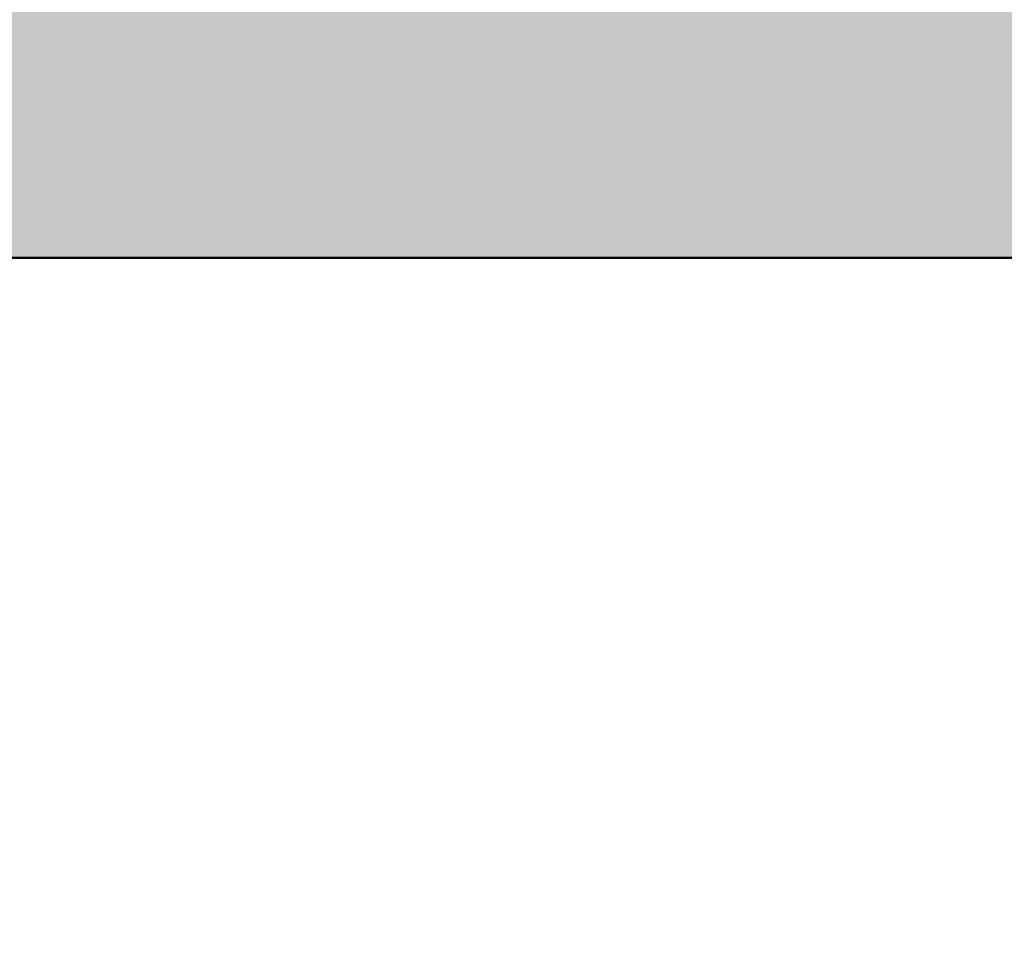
# Model space of a CAD drawing. Header units: millimetres. Extents: x -25478 to 4005, y -8416 to 11348.
# Tile 180 of 256: x -9357 to -8385, y 2500 to 3415. Entities that reach past the tile are written whole.
import ezdxf

# ---------------------------------------------------------------- set-up
doc = ezdxf.new("R2010")
doc.units = ezdxf.units.MM
doc.header["$MEASUREMENT"] = 0
doc.linetypes.add('Wipeout_Contour', pattern=[1000, 0, -1000])
for name, color, linetype in [('POHLED ZÁPADNÍ_1_Konstrukce - nosné', 7, 'Continuous'), ('POHLED ZÁPADNÍ_1_Nové_Výplně - Povrchové', 7, 'Continuous'), ('POHLED ZÁPADNÍ_1_Výplně – Řezové', 7, 'Continuous')]:
    doc.layers.add(name, color=color, linetype=linetype)

msp = doc.modelspace()

# ---------------------------------------------------------------- wipeouts: each hides what was drawn before it
at = {"color": 254, "linetype": 'Wipeout_Contour', "lineweight": 0, "ltscale": 77769.951966}
msp.add_wipeout([(-10531.25, 2580), (-10531.25, 530), (-10530.71, 530), (-10530.71, 380), (-6348.48, 380), (-6348.48, 3180), (-10530.71, 3180), (-10530.71, 2580)], dxfattribs=at).dxf.layer = 'POHLED ZÁPADNÍ_1_Nové_Výplně - Povrchové'

# ---------------------------------------------------------------- next in the draw order: hatches: boundary and pattern name
at = {"layer": 'POHLED ZÁPADNÍ_1_Výplně – Řezové', "linetype": 'Continuous', "lineweight": 13}
msp.add_hatch(color=254, dxfattribs=at).paths.add_polyline_path([(-10980.7, 3180), (-2555.99, 3180), (-2555.99, 3480), (-10980.7, 3480)])

# ---------------------------------------------------------------- next in the draw order: linework, layer by layer
at = {"layer": 'POHLED ZÁPADNÍ_1_Konstrukce - nosné', "color": 7, "linetype": 'Continuous', "lineweight": 50}
msp.add_line((-6347.87, 3180), (-10530.71, 3180), dxfattribs=at)

doc.saveas('drawing.dxf')
